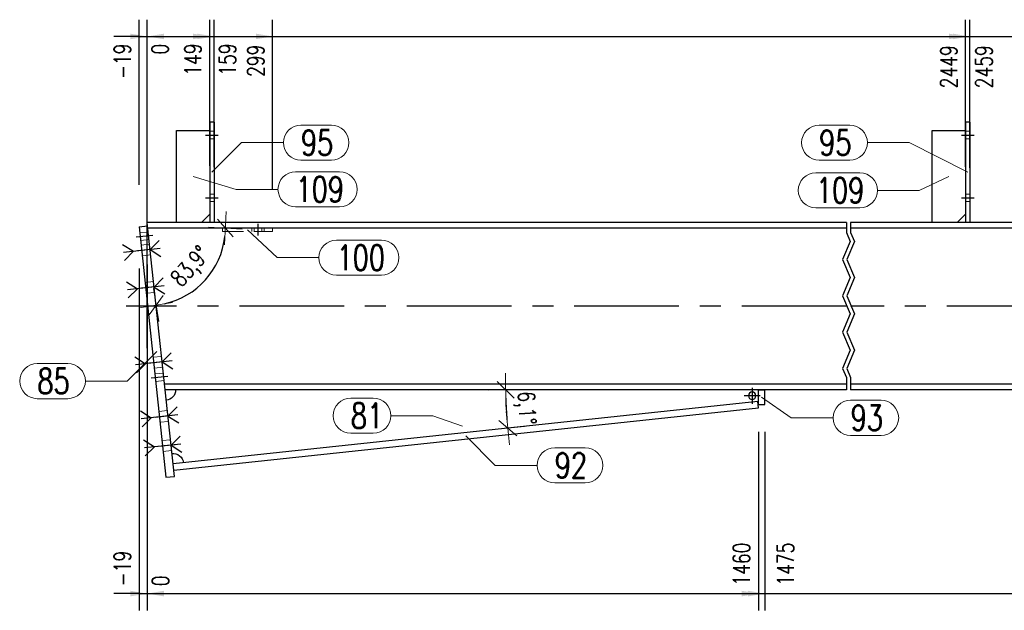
# Model space of a CAD drawing. Header units: millimetres. Extents: x 3526 to 4380, y 11541 to 12002.
# Tile 77 of 127: x 3908 to 4025, y 11752 to 11822. Entities that reach past the tile are written whole.
import ezdxf

# ---------------------------------------------------------------- set-up
doc = ezdxf.new("R2010")
doc.units = ezdxf.units.MM
doc.header["$LTSCALE"] = 10
doc.linetypes.add('HIDDEN', pattern=[0.375, 0.25, -0.125])
doc.linetypes.add('MITTE', pattern=[2, 1.25, -0.25, 0.25, -0.25])
doc.layers.get('Defpoints').update_dxf_attribs({"color": 1})
for name, color, linetype in [('PS_BOLT', 4, 'Continuous'), ('PS_MID', 5, 'MITTE'), ('PS_SHAPE', 3, 'Continuous')]:
    doc.layers.add(name, color=color, linetype=linetype)
for name, color, linetype, lineweight in [('PS_DIM', 4, 'Continuous', 13), ('PS_Hidden', 2, 'HIDDEN', 9), ('PS_Pos', 1, 'Continuous', 15), ('PS_SOLID', 7, 'Continuous', 30)]:
    doc.layers.add(name, color=color, linetype=linetype, lineweight=lineweight)
doc.styles.add('simplex', font='simplex.shx', dxfattribs={"width": 0.75})
doc.dimstyles.new('1_20_GŁ_DS1-LS20', dxfattribs={"dimtxt": 2, "dimasz": 2, "dimexe": 2, "dimexo": 5, "dimgap": 1, "dimtad": 1, "dimjust": 4, "dimdec": 0, "dimlfac": 20, "dimtxsty": 'simplex', "dimblk1": 'NONE', "dimsah": 1, "dimcen": 2, "dimclrd": 256, "dimclre": 256, "dimclrt": 4, "dimadec": 1, "dimazin": 0, "dimtfac": 1, "dimtdec": 0, "dimtmove": 2, "dimatfit": 3, "dimfxl": 1, "dimarcsym": 0})
doc.dimstyles.new('1_20_PRZ', dxfattribs={"dimtxt": 2, "dimasz": 1, "dimexe": 2, "dimexo": 5, "dimgap": 1, "dimtad": 1, "dimdec": 0, "dimlfac": 20, "dimtxsty": 'simplex', "dimblk": 'dimznak', "dimcen": 2, "dimse1": 1, "dimse2": 1, "dimclrd": 256, "dimclrt": 4, "dimadec": 1, "dimazin": 0, "dimtfac": 1, "dimtdec": 0, "dimtix": 1, "dimtmove": 2, "dimatfit": 3, "dimldrblk": 'dim-grot', "dimfxl": 1, "dimarcsym": 0})

# ---------------------------------------------------------------- blocks, each defined once
blk = doc.blocks.new('dimznak')
at = {"color": 0}
for points in [[(0, 2), (0, -2)], [(-2, 0), (2, 0)]]:
    blk.add_lwpolyline(points, dxfattribs=at)
at = {"color": 2}
blk.add_lwpolyline([(1, 1), (-1, -1)], dxfattribs=at)
blk = doc.blocks.new('*D63')
at = {"layer": 'Defpoints', "color": 0, "transparency": 16777216}
for p in [(3923, 11797.67), (3923.03, 11797.4), (4006.47, 11797.4), (3928.22, 11789.73), (3926.2, 11767.74)]:
    blk.add_point(p, dxfattribs=at)
at = {"layer": 'PS_DIM', "lineweight": -2, "transparency": 16777216}
blk.add_arc((3923.03, 11797.4), 9.25, 282.2873, 353.8047, dxfattribs=at)
for p, rotation in [((3932.29, 11797.4), 86.90237159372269), ((3924.02, 11788.2), 189.1896311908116)]:
    blk.add_blockref('dimznak', p, dxfattribs=dict(at, rotation=rotation))
at = {"layer": 'PS_DIM', "color": 4, "transparency": 16777216, "insert": (3928.29, 11792.67), "char_height": 2, "attachment_point": 5, "rotation": 48.046, "style": 'simplex'}
blk.add_mtext('83,9°', dxfattribs=at)
blk = doc.blocks.new('dim-grot')
blk.add_hatch(color=256).paths.add_polyline_path([(0, 0), (-2, 0.5), (-2, -0.5)])
blk.add_lwpolyline([(0, 0), (-2, 0.5), (-2, -0.5), (0, 0)])
blk = doc.blocks.new('*D64')
at = {"layer": 'Defpoints', "color": 0, "transparency": 16777216}
for p in [(3925.1, 11778.07), (4006.47, 11778.07), (3995.89, 11776.69), (3965.81, 11776.55), (3926.04, 11769.23)]:
    blk.add_point(p, dxfattribs=at)
at = {"layer": 'PS_DIM', "lineweight": -2, "transparency": 16777216}
blk.add_arc((4008.83, 11778.07), 43.05, 181.331, 184.761, dxfattribs=at)
for p, rotation in [((3965.78, 11778.07), 90.66550559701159), ((3966.03, 11773.5), 275.4264971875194)]:
    blk.add_blockref('dimznak', p, dxfattribs=dict(at, rotation=rotation))
at = {"layer": 'PS_DIM', "color": 4, "transparency": 16777216, "insert": (3968.03, 11775.9), "char_height": 2, "attachment_point": 5, "rotation": 273.046, "style": 'simplex'}
blk.add_mtext('6,1°', dxfattribs=at)
blk = doc.blocks.new('*D153')
at = {"layer": 'Defpoints', "color": 0, "transparency": 16777216}
for p in [(3922.96, 11820.3), (3922.01, 11797.57), (3922.96, 11778.07)]:
    blk.add_point(p, dxfattribs=at)
at = {"layer": 'PS_DIM', "lineweight": -2, "transparency": 16777216}
for p, q in [((3922.01, 11802.57), (3922.01, 11822.3)), ((3922.96, 11783.07), (3922.96, 11822.3)), ((3922.01, 11820.3), (3920.01, 11820.3)), ((3922.01, 11820.3), (3922.96, 11820.3)), ((3924.96, 11820.3), (3926.96, 11820.3))]:
    blk.add_line(p, q, dxfattribs=at)
at = {"layer": 'PS_DIM', "transparency": 16777216}
blk.add_solid([(3924.96, 11820.63), (3924.96, 11819.97), (3922.96, 11820.3)], dxfattribs=at)
at = {"layer": 'PS_DIM', "color": 4, "transparency": 16777216, "insert": (3919.99, 11817.32), "char_height": 2, "attachment_point": 5, "rotation": 90, "style": 'simplex'}
blk.add_mtext('-19', dxfattribs=at)
blk = doc.blocks.new('_None')
blk = doc.blocks.new('*D154')
at = {"layer": 'Defpoints', "color": 0, "transparency": 16777216}
for p in [(3922.96, 11820.3), (3922.96, 11798.07), (3922.96, 11778.07)]:
    blk.add_point(p, dxfattribs=at)
at = {"layer": 'PS_DIM', "lineweight": -2, "transparency": 16777216}
for p, q in [((3922.96, 11803.07), (3922.96, 11822.3)), ((3922.96, 11783.07), (3922.96, 11822.3)), ((3920.96, 11820.3), (3918.96, 11820.3)), ((3922.96, 11820.3), (3924.96, 11820.3))]:
    blk.add_line(p, q, dxfattribs=at)
at = {"layer": 'PS_DIM', "transparency": 16777216}
blk.add_solid([(3920.96, 11820.63), (3920.96, 11819.97), (3922.96, 11820.3)], dxfattribs=at)
at = {"layer": 'PS_DIM', "color": 4, "transparency": 16777216, "insert": (3924.49, 11818.78), "char_height": 2, "attachment_point": 5, "rotation": 90, "style": 'simplex'}
blk.add_mtext('0', dxfattribs=at)
blk = doc.blocks.new('*D155')
at = {"layer": 'Defpoints', "color": 0, "transparency": 16777216}
for p in [(3930.44, 11820.3), (3930.44, 11799.85), (3922.96, 11778.07)]:
    blk.add_point(p, dxfattribs=at)
at = {"layer": 'PS_DIM', "lineweight": -2, "transparency": 16777216}
for p, q in [((3922.96, 11783.07), (3922.96, 11822.3)), ((3930.44, 11804.85), (3930.44, 11822.3)), ((3922.96, 11820.3), (3928.44, 11820.3))]:
    blk.add_line(p, q, dxfattribs=at)
at = {"layer": 'PS_DIM', "transparency": 16777216}
blk.add_solid([(3928.44, 11820.63), (3928.44, 11819.97), (3930.44, 11820.3)], dxfattribs=at)
at = {"layer": 'PS_DIM', "color": 4, "transparency": 16777216, "insert": (3928.42, 11817.53), "char_height": 2, "attachment_point": 5, "rotation": 90, "style": 'simplex'}
blk.add_mtext('149', dxfattribs=at)
blk = doc.blocks.new('*D156')
at = {"layer": 'Defpoints', "color": 0, "transparency": 16777216}
for p in [(3930.94, 11820.3), (3930.94, 11799.67), (3922.96, 11778.07)]:
    blk.add_point(p, dxfattribs=at)
at = {"layer": 'PS_DIM', "lineweight": -2, "transparency": 16777216}
for p, q in [((3922.96, 11783.07), (3922.96, 11822.3)), ((3930.94, 11804.67), (3930.94, 11822.3)), ((3922.96, 11820.3), (3928.94, 11820.3))]:
    blk.add_line(p, q, dxfattribs=at)
at = {"layer": 'PS_DIM', "transparency": 16777216}
blk.add_solid([(3928.94, 11820.63), (3928.94, 11819.97), (3930.94, 11820.3)], dxfattribs=at)
at = {"layer": 'PS_DIM', "color": 4, "transparency": 16777216, "insert": (3932.56, 11817.53), "char_height": 2, "attachment_point": 5, "rotation": 90, "style": 'simplex'}
blk.add_mtext('159', dxfattribs=at)
blk = doc.blocks.new('*D157')
at = {"layer": 'Defpoints', "color": 0, "transparency": 16777216}
for p in [(3937.94, 11820.3), (3937.94, 11797), (3922.96, 11778.07)]:
    blk.add_point(p, dxfattribs=at)
at = {"layer": 'PS_DIM', "lineweight": -2, "transparency": 16777216}
for p, q in [((3922.96, 11783.07), (3922.96, 11822.3)), ((3937.94, 11802), (3937.94, 11822.3)), ((3922.96, 11820.3), (3935.94, 11820.3))]:
    blk.add_line(p, q, dxfattribs=at)
at = {"layer": 'PS_DIM', "transparency": 16777216}
blk.add_solid([(3935.94, 11820.63), (3935.94, 11819.97), (3937.94, 11820.3)], dxfattribs=at)
at = {"layer": 'PS_DIM', "color": 4, "transparency": 16777216, "insert": (3935.92, 11817.39), "char_height": 2, "attachment_point": 5, "rotation": 90, "style": 'simplex'}
blk.add_mtext('299', dxfattribs=at)
blk = doc.blocks.new('*D158')
at = {"layer": 'Defpoints', "color": 0, "transparency": 16777216}
for p in [(4020.72, 11820.3), (4020.72, 11799.73), (3922.96, 11778.07)]:
    blk.add_point(p, dxfattribs=at)
at = {"layer": 'PS_DIM', "lineweight": -2, "transparency": 16777216}
for p, q in [((3922.96, 11783.07), (3922.96, 11822.3)), ((4020.72, 11804.73), (4020.72, 11822.3)), ((3922.96, 11820.3), (4018.72, 11820.3))]:
    blk.add_line(p, q, dxfattribs=at)
at = {"layer": 'PS_DIM', "transparency": 16777216}
blk.add_solid([(4018.72, 11820.63), (4018.72, 11819.97), (4020.72, 11820.3)], dxfattribs=at)
at = {"layer": 'PS_DIM', "color": 4, "transparency": 16777216, "insert": (4018.7, 11816.67), "char_height": 2, "attachment_point": 5, "rotation": 90, "style": 'simplex'}
blk.add_mtext('2449', dxfattribs=at)
blk = doc.blocks.new('*D159')
at = {"layer": 'Defpoints', "color": 0, "transparency": 16777216}
for p in [(4021.22, 11820.3), (4021.22, 11799.61), (3922.96, 11778.07)]:
    blk.add_point(p, dxfattribs=at)
at = {"layer": 'PS_DIM', "lineweight": -2, "transparency": 16777216}
for p, q in [((3922.96, 11783.07), (3922.96, 11822.3)), ((4021.22, 11804.61), (4021.22, 11822.3)), ((3922.96, 11820.3), (4019.22, 11820.3))]:
    blk.add_line(p, q, dxfattribs=at)
at = {"layer": 'PS_DIM', "transparency": 16777216}
blk.add_solid([(4019.22, 11820.63), (4019.22, 11819.97), (4021.22, 11820.3)], dxfattribs=at)
at = {"layer": 'PS_DIM', "color": 4, "transparency": 16777216, "insert": (4022.91, 11816.67), "char_height": 2, "attachment_point": 5, "rotation": 90, "style": 'simplex'}
blk.add_mtext('2459', dxfattribs=at)
blk = doc.blocks.new('*D160')
at = {"layer": 'Defpoints', "color": 0, "transparency": 16777216}
for p in [(4047.22, 11820.3), (4047.22, 11797), (3922.96, 11778.07)]:
    blk.add_point(p, dxfattribs=at)
at = {"layer": 'PS_DIM', "lineweight": -2, "transparency": 16777216}
for p, q in [((3922.96, 11783.07), (3922.96, 11822.3)), ((4047.22, 11802), (4047.22, 11822.3)), ((3922.96, 11820.3), (4045.22, 11820.3))]:
    blk.add_line(p, q, dxfattribs=at)
at = {"layer": 'PS_DIM', "transparency": 16777216}
blk.add_solid([(4045.22, 11820.63), (4045.22, 11819.97), (4047.22, 11820.3)], dxfattribs=at)
at = {"layer": 'PS_DIM', "color": 4, "transparency": 16777216, "insert": (4045.2, 11816.67), "char_height": 2, "attachment_point": 5, "rotation": 90, "style": 'simplex'}
blk.add_mtext('4749', dxfattribs=at)
blk = doc.blocks.new('*D161')
at = {"layer": 'Defpoints', "color": 0, "transparency": 16777216}
for p in [(4047.72, 11820.3), (4047.72, 11798.76), (3922.96, 11778.07)]:
    blk.add_point(p, dxfattribs=at)
at = {"layer": 'PS_DIM', "lineweight": -2, "transparency": 16777216}
for p, q in [((3922.96, 11783.07), (3922.96, 11822.3)), ((4047.72, 11803.76), (4047.72, 11822.3)), ((3922.96, 11820.3), (4045.72, 11820.3))]:
    blk.add_line(p, q, dxfattribs=at)
at = {"layer": 'PS_DIM', "transparency": 16777216}
blk.add_solid([(4045.72, 11820.63), (4045.72, 11819.97), (4047.72, 11820.3)], dxfattribs=at)
at = {"layer": 'PS_DIM', "color": 4, "transparency": 16777216, "insert": (4049.09, 11816.67), "char_height": 2, "attachment_point": 5, "rotation": 90, "style": 'simplex'}
blk.add_mtext('4759', dxfattribs=at)
blk = doc.blocks.new('*D162')
at = {"layer": 'Defpoints', "color": 0, "transparency": 16777216}
for p in [(4054.72, 11820.3), (4054.72, 11797), (3922.96, 11778.07)]:
    blk.add_point(p, dxfattribs=at)
at = {"layer": 'PS_DIM', "lineweight": -2, "transparency": 16777216}
for p, q in [((3922.96, 11783.07), (3922.96, 11822.3)), ((4054.72, 11802), (4054.72, 11822.3)), ((3922.96, 11820.3), (4052.72, 11820.3))]:
    blk.add_line(p, q, dxfattribs=at)
at = {"layer": 'PS_DIM', "transparency": 16777216}
blk.add_solid([(4052.72, 11820.63), (4052.72, 11819.97), (4054.72, 11820.3)], dxfattribs=at)
at = {"layer": 'PS_DIM', "color": 4, "transparency": 16777216, "insert": (4052.7, 11816.67), "char_height": 2, "attachment_point": 5, "rotation": 90, "style": 'simplex'}
blk.add_mtext('4899', dxfattribs=at)
blk = doc.blocks.new('*D163')
at = {"layer": 'Defpoints', "color": 0, "transparency": 16777216}
for p in [(4078.72, 11820.3), (4078.72, 11799.69), (3922.96, 11778.07)]:
    blk.add_point(p, dxfattribs=at)
at = {"layer": 'PS_DIM', "lineweight": -2, "transparency": 16777216}
for p, q in [((3922.96, 11783.07), (3922.96, 11822.3)), ((4078.72, 11804.69), (4078.72, 11822.3)), ((3922.96, 11820.3), (4076.72, 11820.3))]:
    blk.add_line(p, q, dxfattribs=at)
at = {"layer": 'PS_DIM', "transparency": 16777216}
blk.add_solid([(4076.72, 11820.63), (4076.72, 11819.97), (4078.72, 11820.3)], dxfattribs=at)
at = {"layer": 'PS_DIM', "color": 4, "transparency": 16777216, "insert": (4076.7, 11816.67), "char_height": 2, "attachment_point": 5, "rotation": 90, "style": 'simplex'}
blk.add_mtext('7049', dxfattribs=at)
blk = doc.blocks.new('*D164')
at = {"layer": 'Defpoints', "color": 0, "transparency": 16777216}
for p in [(4079.22, 11820.3), (4079.22, 11799.58), (3922.96, 11778.07)]:
    blk.add_point(p, dxfattribs=at)
at = {"layer": 'PS_DIM', "lineweight": -2, "transparency": 16777216}
for p, q in [((3922.96, 11783.07), (3922.96, 11822.3)), ((4079.22, 11804.58), (4079.22, 11822.3)), ((3922.96, 11820.3), (4077.22, 11820.3))]:
    blk.add_line(p, q, dxfattribs=at)
at = {"layer": 'PS_DIM', "transparency": 16777216}
blk.add_solid([(4077.22, 11820.63), (4077.22, 11819.97), (4079.22, 11820.3)], dxfattribs=at)
at = {"layer": 'PS_DIM', "color": 4, "transparency": 16777216, "insert": (4081.28, 11816.67), "char_height": 2, "attachment_point": 5, "rotation": 90, "style": 'simplex'}
blk.add_mtext('7059', dxfattribs=at)
blk = doc.blocks.new('*D165')
at = {"layer": 'Defpoints', "color": 0, "transparency": 16777216}
for p in [(4107.52, 11820.3), (4107.52, 11792.12), (3922.96, 11778.07)]:
    blk.add_point(p, dxfattribs=at)
at = {"layer": 'PS_DIM', "lineweight": -2, "transparency": 16777216}
for p, q in [((3922.96, 11783.07), (3922.96, 11822.3)), ((4107.52, 11797.12), (4107.52, 11822.3)), ((3922.96, 11820.3), (4105.52, 11820.3))]:
    blk.add_line(p, q, dxfattribs=at)
at = {"layer": 'PS_DIM', "transparency": 16777216}
blk.add_solid([(4105.52, 11820.63), (4105.52, 11819.97), (4107.52, 11820.3)], dxfattribs=at)
at = {"layer": 'PS_DIM', "color": 4, "transparency": 16777216, "insert": (4105.5, 11816.67), "char_height": 2, "attachment_point": 5, "rotation": 90, "style": 'simplex'}
blk.add_mtext('7626', dxfattribs=at)
blk = doc.blocks.new('*D166')
at = {"layer": 'Defpoints', "color": 0, "transparency": 16777216}
for p in [(4193.72, 11820.3), (4193.72, 11799.82), (3922.96, 11778.07)]:
    blk.add_point(p, dxfattribs=at)
at = {"layer": 'PS_DIM', "lineweight": -2, "transparency": 16777216}
for p, q in [((3922.96, 11783.07), (3922.96, 11822.3)), ((4193.72, 11804.82), (4193.72, 11822.3)), ((3922.96, 11820.3), (4191.72, 11820.3))]:
    blk.add_line(p, q, dxfattribs=at)
at = {"layer": 'PS_DIM', "transparency": 16777216}
blk.add_solid([(4191.72, 11820.63), (4191.72, 11819.97), (4193.72, 11820.3)], dxfattribs=at)
at = {"layer": 'PS_DIM', "color": 4, "transparency": 16777216, "insert": (4191.7, 11816.67), "char_height": 2, "attachment_point": 5, "rotation": 90, "style": 'simplex'}
blk.add_mtext('9349', dxfattribs=at)
blk = doc.blocks.new('*D167')
at = {"layer": 'Defpoints', "color": 0, "transparency": 16777216}
for p in [(4194.22, 11820.3), (4194.22, 11799.69), (3922.96, 11778.07)]:
    blk.add_point(p, dxfattribs=at)
at = {"layer": 'PS_DIM', "lineweight": -2, "transparency": 16777216}
for p, q in [((3922.96, 11783.07), (3922.96, 11822.3)), ((4194.22, 11804.69), (4194.22, 11822.3)), ((3922.96, 11820.3), (4192.22, 11820.3))]:
    blk.add_line(p, q, dxfattribs=at)
at = {"layer": 'PS_DIM', "transparency": 16777216}
blk.add_solid([(4192.22, 11820.63), (4192.22, 11819.97), (4194.22, 11820.3)], dxfattribs=at)
at = {"layer": 'PS_DIM', "color": 4, "transparency": 16777216, "insert": (4195.85, 11816.67), "char_height": 2, "attachment_point": 5, "rotation": 90, "style": 'simplex'}
blk.add_mtext('9359', dxfattribs=at)
blk = doc.blocks.new('*D168')
at = {"layer": 'Defpoints', "color": 0, "transparency": 16777216}
for p in [(4219.81, 11820.3), (4219.81, 11797), (3922.96, 11778.07)]:
    blk.add_point(p, dxfattribs=at)
at = {"layer": 'PS_DIM', "lineweight": -2, "transparency": 16777216}
for p, q in [((3922.96, 11783.07), (3922.96, 11822.3)), ((4219.81, 11802), (4219.81, 11822.3)), ((3922.96, 11820.3), (4217.81, 11820.3))]:
    blk.add_line(p, q, dxfattribs=at)
at = {"layer": 'PS_DIM', "transparency": 16777216}
blk.add_solid([(4217.81, 11820.63), (4217.81, 11819.97), (4219.81, 11820.3)], dxfattribs=at)
at = {"layer": 'PS_DIM', "color": 4, "transparency": 16777216, "insert": (4217.79, 11816.96), "char_height": 2, "attachment_point": 5, "rotation": 90, "style": 'simplex'}
blk.add_mtext('9871', dxfattribs=at)
blk = doc.blocks.new('*D169')
at = {"layer": 'Defpoints', "color": 0, "transparency": 16777216}
for p in [(4222.87, 11820.3), (3922.96, 11778.07), (4222.87, 11778.07)]:
    blk.add_point(p, dxfattribs=at)
at = {"layer": 'PS_DIM', "lineweight": -2, "transparency": 16777216}
for p, q in [((3922.96, 11783.07), (3922.96, 11822.3)), ((4222.87, 11783.07), (4222.87, 11822.3)), ((3922.96, 11820.3), (4220.87, 11820.3))]:
    blk.add_line(p, q, dxfattribs=at)
at = {"layer": 'PS_DIM', "transparency": 16777216}
blk.add_solid([(4220.87, 11820.63), (4220.87, 11819.97), (4222.87, 11820.3)], dxfattribs=at)
at = {"layer": 'PS_DIM', "color": 4, "transparency": 16777216, "insert": (4221.63, 11816.64), "char_height": 2, "attachment_point": 5, "rotation": 90, "style": 'simplex'}
blk.add_mtext('9933', dxfattribs=at)
blk = doc.blocks.new('*D170')
at = {"layer": 'Defpoints', "color": 0, "transparency": 16777216}
for p in [(4225.55, 11820.3), (3922.96, 11778.07), (4225.55, 11762.38)]:
    blk.add_point(p, dxfattribs=at)
at = {"layer": 'PS_DIM', "lineweight": -2, "transparency": 16777216}
for p, q in [((3922.96, 11783.07), (3922.96, 11822.3)), ((4225.55, 11767.38), (4225.55, 11822.3)), ((3922.96, 11820.3), (4223.55, 11820.3))]:
    blk.add_line(p, q, dxfattribs=at)
at = {"layer": 'PS_DIM', "transparency": 16777216}
blk.add_solid([(4223.55, 11820.63), (4223.55, 11819.97), (4225.55, 11820.3)], dxfattribs=at)
at = {"layer": 'PS_DIM', "color": 4, "transparency": 16777216, "insert": (4227.05, 11816.67), "char_height": 2, "attachment_point": 5, "rotation": 90, "style": 'simplex'}
blk.add_mtext('9986', dxfattribs=at)
blk = doc.blocks.new('*D171')
at = {"layer": 'Defpoints', "color": 0, "transparency": 16777216}
for p in [(3922.01, 11797.57), (3922.96, 11778.07), (3922.96, 11753.73)]:
    blk.add_point(p, dxfattribs=at)
at = {"layer": 'PS_DIM', "lineweight": -2, "transparency": 16777216}
for p, q in [((3922.01, 11792.57), (3922.01, 11751.73)), ((3922.96, 11773.07), (3922.96, 11751.73)), ((3922.01, 11753.73), (3920.01, 11753.73)), ((3922.01, 11753.73), (3922.96, 11753.73)), ((3924.96, 11753.73), (3926.96, 11753.73))]:
    blk.add_line(p, q, dxfattribs=at)
at = {"layer": 'PS_DIM', "transparency": 16777216}
blk.add_solid([(3924.96, 11754.07), (3924.96, 11753.4), (3922.96, 11753.73)], dxfattribs=at)
at = {"layer": 'PS_DIM', "color": 4, "transparency": 16777216, "insert": (3919.99, 11756.72), "char_height": 2, "attachment_point": 5, "rotation": 90, "style": 'simplex'}
blk.add_mtext('-19', dxfattribs=at)
blk = doc.blocks.new('*D172')
at = {"layer": 'Defpoints', "color": 0, "transparency": 16777216}
for p in [(3922.96, 11798.07), (3922.96, 11778.07), (3922.96, 11753.73)]:
    blk.add_point(p, dxfattribs=at)
at = {"layer": 'PS_DIM', "lineweight": -2, "transparency": 16777216}
for p, q in [((3922.96, 11793.07), (3922.96, 11751.73)), ((3922.96, 11773.07), (3922.96, 11751.73)), ((3920.96, 11753.73), (3918.96, 11753.73)), ((3922.96, 11753.73), (3924.96, 11753.73))]:
    blk.add_line(p, q, dxfattribs=at)
at = {"layer": 'PS_DIM', "transparency": 16777216}
blk.add_solid([(3920.96, 11754.07), (3920.96, 11753.4), (3922.96, 11753.73)], dxfattribs=at)
at = {"layer": 'PS_DIM', "color": 4, "transparency": 16777216, "insert": (3924.55, 11755.25), "char_height": 2, "attachment_point": 5, "rotation": 90, "style": 'simplex'}
blk.add_mtext('0', dxfattribs=at)
blk = doc.blocks.new('*D173')
at = {"layer": 'Defpoints', "color": 0, "transparency": 16777216}
for p in [(3922.96, 11778.07), (3995.97, 11778.07), (3995.97, 11753.73)]:
    blk.add_point(p, dxfattribs=at)
at = {"layer": 'PS_DIM', "lineweight": -2, "transparency": 16777216}
for p, q in [((3922.96, 11773.07), (3922.96, 11751.73)), ((3995.97, 11773.07), (3995.97, 11751.73)), ((3922.96, 11753.73), (3993.97, 11753.73))]:
    blk.add_line(p, q, dxfattribs=at)
at = {"layer": 'PS_DIM', "transparency": 16777216}
blk.add_solid([(3993.97, 11754.07), (3993.97, 11753.4), (3995.97, 11753.73)], dxfattribs=at)
at = {"layer": 'PS_DIM', "color": 4, "transparency": 16777216, "insert": (3993.95, 11757.25), "char_height": 2, "attachment_point": 5, "rotation": 90, "style": 'simplex'}
blk.add_mtext('1460', dxfattribs=at)
blk = doc.blocks.new('*D174')
at = {"layer": 'Defpoints', "color": 0, "transparency": 16777216}
for p in [(3922.96, 11778.07), (3996.72, 11778.07), (3996.72, 11753.73)]:
    blk.add_point(p, dxfattribs=at)
at = {"layer": 'PS_DIM', "lineweight": -2, "transparency": 16777216}
for p, q in [((3922.96, 11773.07), (3922.96, 11751.73)), ((3996.72, 11773.07), (3996.72, 11751.73)), ((3922.96, 11753.73), (3994.72, 11753.73))]:
    blk.add_line(p, q, dxfattribs=at)
at = {"layer": 'PS_DIM', "transparency": 16777216}
blk.add_solid([(3994.72, 11754.07), (3994.72, 11753.4), (3996.72, 11753.73)], dxfattribs=at)
at = {"layer": 'PS_DIM', "color": 4, "transparency": 16777216, "insert": (3999.21, 11757.25), "char_height": 2, "attachment_point": 5, "rotation": 90, "style": 'simplex'}
blk.add_mtext('1475', dxfattribs=at)
blk = doc.blocks.new('*D175')
at = {"layer": 'Defpoints', "color": 0, "transparency": 16777216}
for p in [(4079.62, 11782.75), (3922.96, 11778.07), (4079.62, 11753.73)]:
    blk.add_point(p, dxfattribs=at)
at = {"layer": 'PS_DIM', "lineweight": -2, "transparency": 16777216}
for p, q in [((4079.62, 11777.75), (4079.62, 11751.73)), ((3922.96, 11773.07), (3922.96, 11751.73)), ((3922.96, 11753.73), (4077.62, 11753.73))]:
    blk.add_line(p, q, dxfattribs=at)
at = {"layer": 'PS_DIM', "transparency": 16777216}
blk.add_solid([(4077.62, 11754.07), (4077.62, 11753.4), (4079.62, 11753.73)], dxfattribs=at)
at = {"layer": 'PS_DIM', "color": 4, "transparency": 16777216, "insert": (4077.6, 11757.4), "char_height": 2, "attachment_point": 5, "rotation": 90, "style": 'simplex'}
blk.add_mtext('7067', dxfattribs=at)
blk = doc.blocks.new('*D176')
at = {"layer": 'Defpoints', "color": 0, "transparency": 16777216}
for p in [(3922.96, 11778.07), (4107.87, 11778.07), (4107.87, 11753.73)]:
    blk.add_point(p, dxfattribs=at)
at = {"layer": 'PS_DIM', "lineweight": -2, "transparency": 16777216}
for p, q in [((3922.96, 11773.07), (3922.96, 11751.73)), ((4107.87, 11773.07), (4107.87, 11751.73)), ((3922.96, 11753.73), (4105.87, 11753.73))]:
    blk.add_line(p, q, dxfattribs=at)
at = {"layer": 'PS_DIM', "transparency": 16777216}
blk.add_solid([(4105.87, 11754.07), (4105.87, 11753.4), (4107.87, 11753.73)], dxfattribs=at)
at = {"layer": 'PS_DIM', "color": 4, "transparency": 16777216, "insert": (4105.85, 11757.4), "char_height": 2, "attachment_point": 5, "rotation": 90, "style": 'simplex'}
blk.add_mtext('7633', dxfattribs=at)
blk = doc.blocks.new('*D177')
at = {"layer": 'Defpoints', "color": 0, "transparency": 16777216}
for p in [(4194.62, 11782.75), (3922.96, 11778.07), (4194.62, 11753.73)]:
    blk.add_point(p, dxfattribs=at)
at = {"layer": 'PS_DIM', "lineweight": -2, "transparency": 16777216}
for p, q in [((4194.62, 11777.75), (4194.62, 11751.73)), ((3922.96, 11773.07), (3922.96, 11751.73)), ((3922.96, 11753.73), (4192.62, 11753.73))]:
    blk.add_line(p, q, dxfattribs=at)
at = {"layer": 'PS_DIM', "transparency": 16777216}
blk.add_solid([(4192.62, 11754.07), (4192.62, 11753.4), (4194.62, 11753.73)], dxfattribs=at)
at = {"layer": 'PS_DIM', "color": 4, "transparency": 16777216, "insert": (4192.6, 11757.4), "char_height": 2, "attachment_point": 5, "rotation": 90, "style": 'simplex'}
blk.add_mtext('9367', dxfattribs=at)
blk = doc.blocks.new('*D178')
at = {"layer": 'Defpoints', "color": 0, "transparency": 16777216}
for p in [(3922.96, 11778.07), (4222.87, 11778.07), (4222.87, 11753.73)]:
    blk.add_point(p, dxfattribs=at)
at = {"layer": 'PS_DIM', "lineweight": -2, "transparency": 16777216}
for p, q in [((3922.96, 11773.07), (3922.96, 11751.73)), ((4222.87, 11773.07), (4222.87, 11751.73)), ((3922.96, 11753.73), (4220.87, 11753.73))]:
    blk.add_line(p, q, dxfattribs=at)
at = {"layer": 'PS_DIM', "transparency": 16777216}
blk.add_solid([(4220.87, 11754.07), (4220.87, 11753.4), (4222.87, 11753.73)], dxfattribs=at)
at = {"layer": 'PS_DIM', "color": 4, "transparency": 16777216, "insert": (4220.85, 11757.4), "char_height": 2, "attachment_point": 5, "rotation": 90, "style": 'simplex'}
blk.add_mtext('9933', dxfattribs=at)
blk = doc.blocks.new('*D179')
at = {"layer": 'Defpoints', "color": 0, "transparency": 16777216}
for p in [(3922.96, 11778.07), (4225.55, 11762.38), (4225.55, 11753.73)]:
    blk.add_point(p, dxfattribs=at)
at = {"layer": 'PS_DIM', "lineweight": -2, "transparency": 16777216}
for p, q in [((3922.96, 11773.07), (3922.96, 11751.73)), ((4225.55, 11757.38), (4225.55, 11751.73)), ((3922.96, 11753.73), (4223.55, 11753.73))]:
    blk.add_line(p, q, dxfattribs=at)
at = {"layer": 'PS_DIM', "transparency": 16777216}
blk.add_solid([(4223.55, 11754.07), (4223.55, 11753.4), (4225.55, 11753.73)], dxfattribs=at)
at = {"layer": 'PS_DIM', "color": 4, "transparency": 16777216, "insert": (4227.59, 11757.36), "char_height": 2, "attachment_point": 5, "rotation": 90, "style": 'simplex'}
blk.add_mtext('9986', dxfattribs=at)
blk = doc.blocks.new('*X631')
at = {"color": 30, "linetype": 'Continuous'}
for p, q in [((3921.46, 11782.03), (3922.75, 11781.2)), ((3925.93, 11781.54), (3921.56, 11781.08)), ((3925.83, 11782.5), (3924.74, 11781.42)), ((3924.74, 11781.42), (3926.03, 11780.59)), ((3922.75, 11781.2), (3921.66, 11780.12))]:
    blk.add_line(p, q, dxfattribs=at)
blk = doc.blocks.new('*X632')
at = {"color": 30, "linetype": 'Continuous'}
for p, q in [((3922.52, 11772.09), (3923.81, 11771.26)), ((3926.89, 11772.55), (3925.8, 11771.47)), ((3926.99, 11771.6), (3922.62, 11771.13)), ((3923.81, 11771.26), (3922.72, 11770.18)), ((3925.8, 11771.47), (3927.1, 11770.64))]:
    blk.add_line(p, q, dxfattribs=at)
blk = doc.blocks.new('*X634')
at = {"color": 30, "linetype": 'Continuous'}
for p, q in [((3922.14, 11775.57), (3923.44, 11774.74)), ((3926.52, 11776.03), (3925.43, 11774.95)), ((3926.62, 11775.08), (3922.25, 11774.61)), ((3923.44, 11774.74), (3922.35, 11773.66)), ((3925.43, 11774.95), (3926.72, 11774.12))]:
    blk.add_line(p, q, dxfattribs=at)
blk = doc.blocks.new('*X639')
at = {"color": 30, "linetype": 'Continuous'}
for p, q in [((3920.02, 11795.45), (3921.32, 11794.63)), ((3924.4, 11795.92), (3923.31, 11794.84)), ((3924.5, 11794.97), (3920.12, 11794.5)), ((3921.32, 11794.63), (3920.23, 11793.54)), ((3923.31, 11794.84), (3924.6, 11794.01))]:
    blk.add_line(p, q, dxfattribs=at)
blk = doc.blocks.new('*X646')
at = {"color": 1}
for p, q in [((4006.47, 11798.07), (4006.47, 11796.89)), ((4006.97, 11798.07), (4006.97, 11796.89)), ((4006.47, 11796.89), (4006.93, 11795.81)), ((4006.97, 11796.89), (4007.43, 11795.81)), ((4006.93, 11795.81), (4006.01, 11793.64)), ((4007.43, 11795.81), (4006.51, 11793.64)), ((4006.01, 11793.64), (4006.93, 11791.48)), ((4006.51, 11793.64), (4007.43, 11791.48)), ((4006.93, 11791.48), (4006.01, 11789.31)), ((4007.43, 11791.48), (4006.51, 11789.31)), ((4006.01, 11789.31), (4006.93, 11787.14)), ((4006.51, 11789.31), (4007.43, 11787.14)), ((4006.93, 11787.14), (4006.01, 11784.97)), ((4007.43, 11787.14), (4006.51, 11784.97)), ((4006.01, 11784.97), (4006.93, 11782.81)), ((4006.51, 11784.97), (4007.43, 11782.81)), ((4006.93, 11782.81), (4006.01, 11780.64)), ((4007.43, 11782.81), (4006.51, 11780.64)), ((4006.01, 11780.64), (4006.47, 11779.56)), ((4006.51, 11780.64), (4006.97, 11779.56)), ((4006.47, 11779.56), (4006.47, 11778.07)), ((4006.97, 11779.56), (4006.97, 11778.07))]:
    blk.add_line(p, q, dxfattribs=at)
at = {"layer": 'PS_Hidden', "color": 2, "linetype": 'HIDDEN'}
for p, q in [((3930.94, 11808.97), (3930.44, 11808.97)), ((4021.22, 11808.97), (4020.72, 11808.97)), ((3930.94, 11808.07), (3930.44, 11808.07)), ((4021.22, 11808.07), (4020.72, 11808.07)), ((3930.94, 11801.47), (3930.44, 11801.47)), ((4021.22, 11801.47), (4020.72, 11801.47)), ((3930.94, 11800.57), (3930.44, 11800.57)), ((4021.22, 11800.57), (4020.72, 11800.57)), ((3922.09, 11796.82), (3923.08, 11796.93)), ((3931.94, 11797), (3931.94, 11797.4)), ((3931.94, 11797), (3937.94, 11797)), ((3935.44, 11797), (3935.44, 11797.4)), ((3935.74, 11797), (3935.74, 11797.4)), ((3936.64, 11797), (3936.64, 11797.4)), ((3936.94, 11797.4), (3936.94, 11797)), ((3937.94, 11797), (3937.94, 11797.4)), ((3922.18, 11795.93), (3923.18, 11796.03)), ((3922.24, 11795.38), (3923.24, 11795.49)), ((3922.38, 11794.09), (3923.38, 11794.19)), ((3922.72, 11790.9), (3923.71, 11791.01)), ((3922.86, 11789.61), (3923.85, 11789.72)), ((3923.68, 11781.96), (3924.67, 11782.06)), ((3923.81, 11780.66), (3924.81, 11780.77)), ((3923.89, 11779.97), (3924.88, 11780.07)), ((3923.98, 11779.07), (3924.98, 11779.18)), ((3924.37, 11775.49), (3925.36, 11775.6)), ((3924.5, 11774.2), (3925.5, 11774.31)), ((3924.74, 11772.01), (3925.73, 11772.12)), ((3924.87, 11770.72), (3925.87, 11770.83))]:
    blk.add_line(p, q, dxfattribs=at)
at = {"layer": 'PS_MID', "color": 5, "linetype": 'MITTE'}
for p, q in [((3929.94, 11808.52), (3931.44, 11808.52)), ((3929.94, 11808.52), (3931.44, 11808.52)), ((3929.94, 11808.52), (3931.44, 11808.52)), ((3929.94, 11808.52), (3931.44, 11808.52)), ((4020.22, 11808.52), (4021.72, 11808.52)), ((4020.22, 11808.52), (4021.72, 11808.52)), ((4020.22, 11808.52), (4021.72, 11808.52)), ((4020.22, 11808.52), (4021.72, 11808.52)), ((3929.94, 11801.02), (3931.44, 11801.02)), ((3929.94, 11801.02), (3931.44, 11801.02)), ((3929.94, 11801.02), (3931.44, 11801.02)), ((3929.94, 11801.02), (3931.44, 11801.02)), ((4020.22, 11801.02), (4021.72, 11801.02)), ((4020.22, 11801.02), (4021.72, 11801.02)), ((4020.22, 11801.02), (4021.72, 11801.02)), ((4020.22, 11801.02), (4021.72, 11801.02)), ((3936.19, 11797.9), (3936.19, 11796.5)), ((3923.63, 11796.53), (3921.64, 11796.32)), ((3923.63, 11796.53), (3921.64, 11796.32)), ((3923.8, 11794.89), (3921.81, 11794.68)), ((3923.8, 11794.89), (3921.81, 11794.68)), ((3924.28, 11790.42), (3922.29, 11790.21)), ((3924.28, 11790.42), (3922.29, 11790.21)), ((4006.47, 11788.07), (3920.46, 11788.07)), ((4030.97, 11788.07), (4006.97, 11788.07)), ((3925.24, 11781.47), (3923.25, 11781.26)), ((3925.24, 11781.47), (3923.25, 11781.26)), ((3925.43, 11779.68), (3923.44, 11779.47)), ((3925.43, 11779.68), (3923.44, 11779.47)), ((3995.22, 11778.32), (3995.22, 11776.42)), ((3996.17, 11777.37), (3994.27, 11777.37)), ((3925.93, 11775.01), (3923.94, 11774.79)), ((3925.93, 11775.01), (3923.94, 11774.79)), ((3926.3, 11771.52), (3924.31, 11771.31)), ((3926.3, 11771.52), (3924.31, 11771.31))]:
    blk.add_line(p, q, dxfattribs=at)
at = {"layer": 'PS_SOLID', "color": 7, "linetype": 'Continuous'}
for p, q in [((3930.44, 11810.07), (3930.44, 11798.07)), ((3930.94, 11810.07), (3930.44, 11810.07)), ((3930.94, 11810.07), (3930.94, 11798.07)), ((4020.72, 11810.07), (4020.72, 11798.07)), ((4021.22, 11810.07), (4020.72, 11810.07)), ((4021.22, 11810.07), (4021.22, 11798.07)), ((3926.44, 11798.07), (3926.44, 11809.07)), ((3926.44, 11809.07), (3930.44, 11809.07)), ((4016.72, 11798.07), (4016.72, 11809.07)), ((4016.72, 11809.07), (4020.72, 11809.07)), ((3929.44, 11798.07), (3930.44, 11799.07)), ((4019.72, 11798.07), (4020.72, 11799.07)), ((4006.47, 11798.07), (3922.96, 11798.07)), ((3923, 11797.67), (3922.96, 11798.07)), ((4030.97, 11798.07), (4006.97, 11798.07)), ((3922.01, 11797.57), (3923, 11797.67)), ((3922.01, 11797.57), (3925.2, 11767.64)), ((3926.2, 11767.74), (3923, 11797.67)), ((4006.47, 11797.4), (3923.03, 11797.4)), ((4030.97, 11797.4), (4006.97, 11797.4)), ((4006.47, 11778.75), (3925.02, 11778.75)), ((4006.47, 11778.07), (3925.1, 11778.07)), ((3995.97, 11776.32), (3995.97, 11778.07)), ((3995.97, 11778.07), (3996.72, 11778.07)), ((3996.72, 11776.32), (3996.72, 11778.07)), ((4030.97, 11778.75), (4006.97, 11778.75)), ((4030.97, 11778.07), (4006.97, 11778.07)), ((3995.89, 11776.69), (3926.04, 11769.23)), ((3995.97, 11776.7), (3995.89, 11776.69)), ((3995.97, 11775.94), (3995.89, 11776.69)), ((3926.12, 11768.49), (3995.97, 11775.94)), ((3995.97, 11776.32), (3996.72, 11776.32)), ((3925.2, 11767.64), (3926.2, 11767.74))]:
    blk.add_line(p, q, dxfattribs=at)
at = {"layer": 'PS_SOLID', "color": 7, "extrusion": (0, 0, -1)}
blk.add_circle((-3995.22, 11777.37), 0.45, dxfattribs=at)
at = {"layer": 'PS_SOLID', "extrusion": (0, 0, -1)}
for centre, start, end in [((-3925.1, 11778.07), 180, 263.908), ((-3926.04, 11769.23), 83.908, 173.908)]:
    blk.add_arc(centre, 1.25, start, end, dxfattribs=at)
blk = doc.blocks.new('*X647')
at = {"color": 30, "linetype": 'Continuous'}
for p, q in [((3920.5, 11790.98), (3921.8, 11790.15)), ((3924.88, 11791.45), (3923.78, 11790.36)), ((3924.98, 11790.49), (3920.6, 11790.02)), ((3921.8, 11790.15), (3920.7, 11789.07)), ((3923.78, 11790.36), (3925.08, 11789.54))]:
    blk.add_line(p, q, dxfattribs=at)
blk = doc.blocks.new('*X667')
at = {"color": 1}
for p, q in [((4002.83, 11804.01), (4008.08, 11804.01)), ((4018.72, 11803.57), (4015.18, 11801.91)), ((4010.18, 11801.91), (4015.18, 11801.91)), ((4002.83, 11799.81), (4008.08, 11799.81))]:
    blk.add_line(p, q, dxfattribs=at)
for centre, start, end in [((4002.83, 11801.91), 90, 270), ((4008.08, 11801.91), 270, 90)]:
    blk.add_arc(centre, 2.1, start, end, dxfattribs=at)
at = {"color": 2, "style": 'simplex', "width": 0.75}
blk.add_text('109', height=3, dxfattribs=at).set_placement((4002.83, 11800.41))
blk = doc.blocks.new('*X668')
at = {"color": 1}
for p, q in [((4003.23, 11809.71), (4006.88, 11809.71)), ((4008.98, 11807.61), (4013.98, 11807.61)), ((4020.97, 11804.07), (4013.98, 11807.61)), ((4003.23, 11805.51), (4006.88, 11805.51))]:
    blk.add_line(p, q, dxfattribs=at)
for centre, start, end in [((4003.23, 11807.61), 90, 270), ((4006.88, 11807.61), 270, 90)]:
    blk.add_arc(centre, 2.1, start, end, dxfattribs=at)
at = {"color": 2, "style": 'simplex', "width": 0.75}
blk.add_text('95', height=3, dxfattribs=at).set_placement((4003.23, 11806.11))
blk = doc.blocks.new('*X669')
at = {"color": 1}
for p, q in [((3934.94, 11797.2), (3938.47, 11793.87)), ((3945.57, 11795.97), (3950.93, 11795.97)), ((3938.47, 11793.87), (3943.47, 11793.87)), ((3945.57, 11791.77), (3950.93, 11791.77))]:
    blk.add_line(p, q, dxfattribs=at)
for centre, start, end in [((3945.57, 11793.87), 90, 270), ((3950.93, 11793.87), 270, 90)]:
    blk.add_arc(centre, 2.1, start, end, dxfattribs=at)
at = {"color": 2, "style": 'simplex', "width": 0.75}
blk.add_text('100', height=3, dxfattribs=at).set_placement((3945.57, 11792.37))
blk = doc.blocks.new('*X670')
at = {"color": 1}
for p, q in [((3940.68, 11804.13), (3945.93, 11804.13)), ((3928.44, 11803.57), (3933.58, 11802.03)), ((3933.58, 11802.03), (3938.58, 11802.03)), ((3940.68, 11799.93), (3945.93, 11799.93))]:
    blk.add_line(p, q, dxfattribs=at)
for centre, start, end in [((3940.68, 11802.03), 90, 270), ((3945.93, 11802.03), 270, 90)]:
    blk.add_arc(centre, 2.1, start, end, dxfattribs=at)
at = {"color": 2, "style": 'simplex', "width": 0.75}
blk.add_text('109', height=3, dxfattribs=at).set_placement((3940.68, 11800.53))
blk = doc.blocks.new('*X671')
at = {"color": 1}
for p, q in [((3941.32, 11809.71), (3944.96, 11809.71)), ((3930.69, 11804.07), (3934.22, 11807.61)), ((3934.22, 11807.61), (3939.22, 11807.61)), ((3941.32, 11805.51), (3944.96, 11805.51))]:
    blk.add_line(p, q, dxfattribs=at)
for centre, start, end in [((3941.32, 11807.61), 90, 270), ((3944.96, 11807.61), 270, 90)]:
    blk.add_arc(centre, 2.1, start, end, dxfattribs=at)
at = {"color": 2, "style": 'simplex', "width": 0.75}
blk.add_text('95', height=3, dxfattribs=at).set_placement((3941.32, 11806.11))
blk = doc.blocks.new('*X672')
at = {"color": 1}
for p, q in [((3924.1, 11782.66), (3920.57, 11779.12)), ((3909.83, 11781.22), (3913.47, 11781.22)), ((3915.57, 11779.12), (3920.57, 11779.12)), ((3909.83, 11777.02), (3913.47, 11777.02))]:
    blk.add_line(p, q, dxfattribs=at)
for centre, start, end in [((3909.83, 11779.12), 90, 270), ((3913.47, 11779.12), 270, 90)]:
    blk.add_arc(centre, 2.1, start, end, dxfattribs=at)
at = {"color": 2, "style": 'simplex', "width": 0.75}
blk.add_text('85', height=3, dxfattribs=at).set_placement((3909.83, 11777.62))
blk = doc.blocks.new('*X675')
at = {"color": 1}
for p, q in [((3996.34, 11777.2), (3999.88, 11774.73)), ((4006.98, 11776.83), (4010.62, 11776.83)), ((3999.88, 11774.73), (4004.88, 11774.73)), ((4006.98, 11772.63), (4010.62, 11772.63))]:
    blk.add_line(p, q, dxfattribs=at)
for centre, start, end in [((4006.98, 11774.73), 90, 270), ((4010.62, 11774.73), 270, 90)]:
    blk.add_arc(centre, 2.1, start, end, dxfattribs=at)
at = {"color": 2, "style": 'simplex', "width": 0.75}
blk.add_text('93', height=3, dxfattribs=at).set_placement((4006.98, 11773.23))
blk = doc.blocks.new('*X676')
at = {"color": 1}
for p, q in [((3947.28, 11777.09), (3949.96, 11777.09)), ((3952.06, 11774.99), (3957.06, 11774.99)), ((3960.6, 11773.72), (3957.06, 11774.99)), ((3947.28, 11772.89), (3949.96, 11772.89))]:
    blk.add_line(p, q, dxfattribs=at)
for centre, start, end in [((3947.28, 11774.99), 90, 270), ((3949.96, 11774.99), 270, 90)]:
    blk.add_arc(centre, 2.1, start, end, dxfattribs=at)
at = {"color": 2, "style": 'simplex', "width": 0.75}
blk.add_text('81', height=3, dxfattribs=at).set_placement((3947.28, 11773.49))
blk = doc.blocks.new('*X677')
at = {"color": 1}
for p, q in [((3961.01, 11772.59), (3964.54, 11769.05)), ((3971.64, 11771.15), (3975.28, 11771.15)), ((3964.54, 11769.05), (3969.54, 11769.05)), ((3971.64, 11766.95), (3975.28, 11766.95))]:
    blk.add_line(p, q, dxfattribs=at)
for centre, start, end in [((3971.64, 11769.05), 90, 270), ((3975.28, 11769.05), 270, 90)]:
    blk.add_arc(centre, 2.1, start, end, dxfattribs=at)
at = {"color": 2, "style": 'simplex', "width": 0.75}
blk.add_text('92', height=3, dxfattribs=at).set_placement((3971.64, 11767.55))

msp = doc.modelspace()

# ---------------------------------------------------------------- block references
at = {"layer": 'PS_BOLT', "color": 30}
for name in ['*X639', '*X647', '*X631', '*X634', '*X632']:
    msp.add_blockref(name, (0, 0), dxfattribs=at)
at = {"layer": 'PS_Pos'}
for name in ['*X671', '*X668', '*X670', '*X667', '*X669', '*X672', '*X676', '*X675', '*X677']:
    msp.add_blockref(name, (0, 0), dxfattribs=at)
at = {"layer": 'PS_SHAPE'}
msp.add_blockref('*X646', (0, 0), dxfattribs=at)

# ---------------------------------------------------------------- dimensions: what is measured, and where the dimension line sits
at = {"layer": 'PS_DIM'}
for base, p1, p2, text, picture, middle in [((3922.961, 11820.301), (3922.009, 11797.567), (3922.961, 11778.071), '-19', '*D153', (3919.989, 11817.317)), ((3922.961, 11820.301), (3922.961, 11798.071), (3922.961, 11778.071), '0', '*D154', (3924.49, 11818.781)), ((4020.718, 11820.301), (3922.961, 11778.071), (4020.718, 11799.73), '2449', '*D158', (4018.698, 11816.674)), ((4021.218, 11820.301), (3922.961, 11778.071), (4021.218, 11799.613), '2459', '*D159', (4022.911, 11816.674)), ((4047.218, 11820.301), (3922.961, 11778.071), (4047.218, 11796.996), '4749', '*D160', (4045.198, 11816.674)), ((4047.718, 11820.301), (3922.961, 11778.071), (4047.718, 11798.758), '4759', '*D161', (4049.092, 11816.674)), ((4054.718, 11820.301), (3922.961, 11778.071), (4054.718, 11796.996), '4899', '*D162', (4052.698, 11816.674)), ((4078.718, 11820.301), (3922.961, 11778.071), (4078.718, 11799.686), '7049', '*D163', (4076.698, 11816.674)), ((4079.218, 11820.301), (3922.961, 11778.071), (4079.218, 11799.577), '7059', '*D164', (4081.278, 11816.674)), ((4107.521, 11820.301), (3922.961, 11778.071), (4107.521, 11792.123), '7626', '*D165', (4105.501, 11816.674)), ((4193.718, 11820.301), (3922.961, 11778.071), (4193.718, 11799.816), '9349', '*D166', (4191.698, 11816.674)), ((4194.218, 11820.301), (3922.961, 11778.071), (4194.218, 11799.693), '9359', '*D167', (4195.848, 11816.674)), ((4219.808, 11820.301), (3922.961, 11778.071), (4219.808, 11796.996), '9871', '*D168', (4217.788, 11816.959)), ((4222.871, 11820.301), (3922.961, 11778.071), (4222.871, 11778.071), '9933', '*D169', (4221.629, 11816.638)), ((4225.551, 11820.301), (3922.961, 11778.071), (4225.551, 11762.38), '9986', '*D170', (4227.054, 11816.674)), ((3922.961, 11753.734), (3922.961, 11798.071), (3922.961, 11778.071), '0', '*D172', (3924.554, 11755.254)), ((3922.961, 11753.734), (3922.009, 11797.567), (3922.961, 11778.071), '-19', '*D171', (3919.989, 11756.719)), ((4079.618, 11753.734), (3922.961, 11778.071), (4079.618, 11782.746), '7067', '*D175', (4077.598, 11757.397)), ((4194.618, 11753.734), (3922.961, 11778.071), (4194.618, 11782.746), '9367', '*D177', (4192.598, 11757.397)), ((4107.871, 11753.734), (3922.961, 11778.071), (4107.871, 11778.071), '7633', '*D176', (4105.851, 11757.397)), ((4222.871, 11753.734), (3922.961, 11778.071), (4222.871, 11778.071), '9933', '*D178', (4220.851, 11757.397)), ((4225.551, 11753.734), (3922.961, 11778.071), (4225.551, 11762.38), '9986', '*D179', (4227.586, 11757.362))]:
    dim = msp.add_linear_dim(base=base, p1=p1, p2=p2, text=text, dimstyle='1_20_GŁ_DS1-LS20', dxfattribs=at)
    dim.commit()
    dim.dimension.update_dxf_attribs({"geometry": picture, "text_midpoint": middle, "dimtype": 128, "text_rotation": 90})
for base, p1, p2, picture, middle in [((3930.4356, 11820.3008), (3922.9614, 11778.0708), (3930.4356, 11799.8511), '*D155', (3928.4156, 11817.5308)), ((3930.9356, 11820.3008), (3922.9614, 11778.0708), (3930.9356, 11799.6686), '*D156', (3932.5649, 11817.5308)), ((3937.9356, 11820.3008), (3922.9614, 11778.0708), (3937.9356, 11796.9958), '*D157', (3935.9156, 11817.3879)), ((3995.968, 11753.734), (3922.961, 11778.071), (3995.968, 11778.071), '*D173', (3993.948, 11757.254)), ((3996.718, 11753.734), (3922.961, 11778.071), (3996.718, 11778.071), '*D174', (3999.208, 11757.254))]:
    dim = msp.add_linear_dim(base=base, p1=p1, p2=p2, dimstyle='1_20_GŁ_DS1-LS20', dxfattribs=at)
    dim.commit()
    dim.dimension.update_dxf_attribs({"geometry": picture, "text_midpoint": middle, "dimtype": 128, "text_rotation": 90})
for base, line1, line2, picture, middle in [((3928.216, 11789.73), ((4006.468, 11797.396), (3923.033, 11797.396)), ((3926.198, 11767.743), (3923.004, 11797.673)), '*D63', (3928.286, 11792.674)), ((3965.81, 11776.545), ((4006.468, 11778.071), (3925.096, 11778.071)), ((3995.892, 11776.69), (3926.039, 11769.235)), '*D64', (3968.031, 11775.9))]:
    dim = msp.add_angular_dim_2l(base=base, line1=line1, line2=line2, dimstyle='1_20_PRZ', dxfattribs=at)
    dim.commit()
    dim.dimension.update_dxf_attribs({"geometry": picture, "text_midpoint": middle})

doc.saveas('drawing.dxf')
